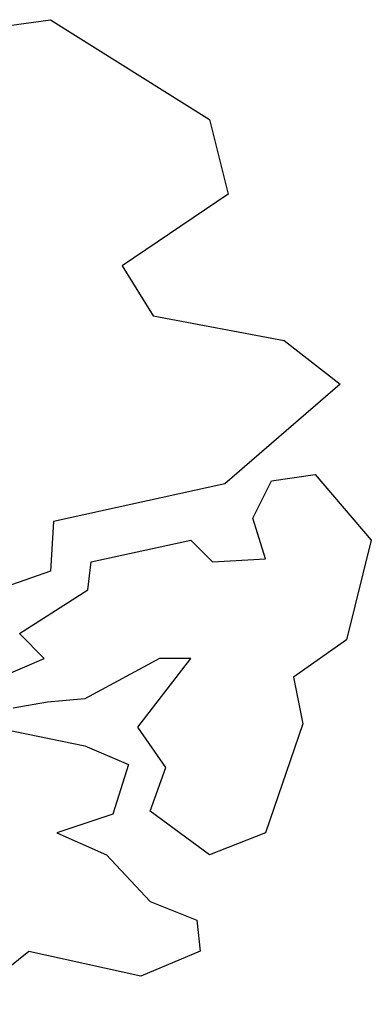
# Model space of a CAD drawing. Header units: metres. Extents: x -54 to 109, y -117 to 84.
# Tile 41 of 256: x 11.32 to 13.61, y -95.83 to -89.42. Entities that reach past the tile are written whole.
import ezdxf

# ---------------------------------------------------------------- set-up
doc = ezdxf.new("R2010")
doc.units = ezdxf.units.M
doc.layers.add('B-WE-GR-BOOM-S', color=253, linetype='Continuous', lineweight=25)

# ---------------------------------------------------------------- blocks, each defined once
blk = doc.blocks.new('SGR-BOOM_S01_T_ZIJ-D')
at = {"linetype": 'Continuous', "flags": 128}
for points in [[(2.0468, 10.1839), (2.6344, 10.265), (3.668, 9.6165), (3.7896, 9.1301), (3.1005, 8.6641), (3.3032, 8.3398), (4.1543, 8.1777), (4.5191, 7.894), (3.7693, 7.2455), (2.6547, 7.0023), (2.6344, 6.6781), (2.1684, 6.516)], [(2.0265, 5.8675), (2.5939, 6.1107), (2.4318, 6.2728), (2.8776, 6.5565), (2.8979, 6.7389), (3.5464, 6.8807), (3.6882, 6.7389), (4.0327, 6.7591), (3.9517, 7.0226), (4.0733, 7.2658), (4.357, 7.3063), (4.7217, 6.8807), (4.5596, 6.2322), (4.2151, 5.9891), (4.2759, 5.6851), (4.0327, 4.9758), (3.668, 4.834), (3.2829, 5.1177), (3.3843, 5.4014), (3.2019, 5.6648), (3.5464, 6.1107), (3.3437, 6.1107), (2.8574, 5.8472), (2.6142, 5.8269), (2.3913, 5.7864)], [(1.8644, 5.7459), (2.8574, 5.5432), (3.1411, 5.4217), (3.0397, 5.0974), (2.675, 4.9758), (2.9992, 4.834), (3.2829, 4.53), (3.5869, 4.4084), (3.6072, 4.2058), (3.2221, 4.0436), (2.4926, 4.2057), (2.067, 3.8612)]]:
    blk.add_lwpolyline(points, dxfattribs=at)

msp = doc.modelspace()

# ---------------------------------------------------------------- block references
at = {"layer": 'B-WE-GR-BOOM-S'}
msp.add_blockref('SGR-BOOM_S01_T_ZIJ-D', (8.8905, -99.6877), dxfattribs=at)

doc.saveas('drawing.dxf')
